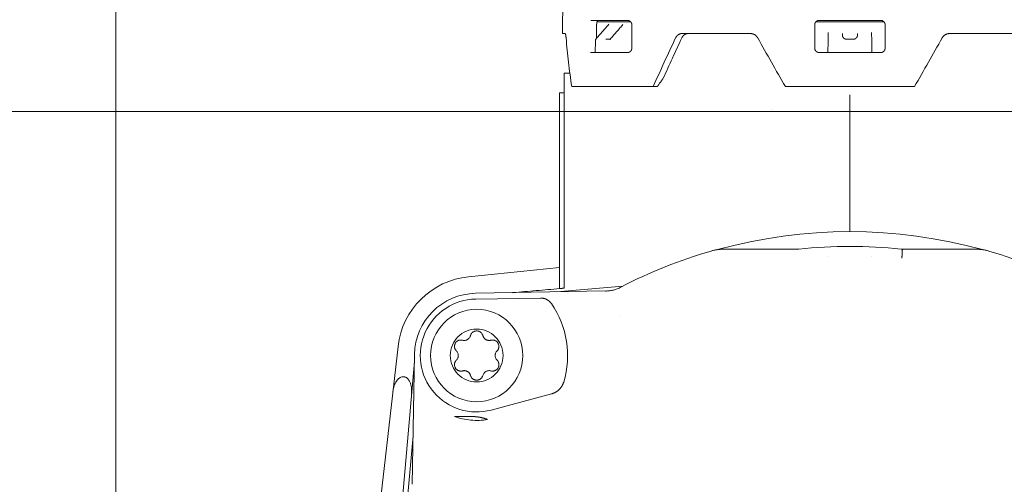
# Model space of a CAD drawing. Header units: millimetres. Extents: x -25606 to 96684, y -22894 to 47132.
# Tile 45 of 89: x 9448 to 9560, y 5816 to 5869. Entities that reach past the tile are written whole.
import ezdxf

# ---------------------------------------------------------------- set-up
doc = ezdxf.new("R2010")
doc.units = ezdxf.units.MM
doc.header["$LTSCALE"] = 50
doc.linetypes.add('A_CARA_16', pattern=[11.4, 6, -1.8, 0, -1.8, 0, -1.8])
for name, color, linetype, lineweight in [('AG_kanal', 8, 'G_POTR_626_PN', 13), ('CA_SRAFY', 9, 'Continuous', 13), ('CA_TG', 9, 'A_CARA_16', 13)]:
    doc.layers.add(name, color=color, linetype=linetype, lineweight=lineweight)
doc.linetypes.add('G_POTR_626_PN', pattern='A,0.5,-1,2,-6.5,[8,hpfmlin.shx,S=1,R=0,X=0,Y=0],-6.5,2,-1,0.5', length=20)

# ---------------------------------------------------------------- blocks, each defined once
blk = doc.blocks.new('tg')
h = blk.add_hatch()
h.set_pattern_fill('ANSI31', color=252, scale=254, angle=345, style=0)
h.set_pattern_definition([(30, (1065.013, 2161), (-15.87501, 27.4963), [])])
edge = h.paths.add_edge_path()
edge.add_spline(control_points=[(5561.44, 5261.52), (5560.77, 5261.63), (5560.1, 5261.75), (5559.44, 5261.88)], knot_values=[13.825662, 13.825662, 13.825662, 13.825662, 14.000098, 14.000098, 14.000098, 14.000098], degree=3, periodic=0)
edge.add_line((5559.44, 5261.88), (5559.44, 5261.88))
edge.add_line((5559.44, 5261.88), (5559.44, 5298.08))
edge.add_line((5559.44, 5298.08), (5561.44, 5298.08))
edge.add_line((5561.44, 5298.08), (5561.44, 5261.52))
edge.add_line((5561.44, 5261.52), (5561.44, 5261.52))
edge = h.paths.add_edge_path()
edge.add_line((4448.44, 4291.46), (4448.44, 4376.45))
edge.add_spline(control_points=[(4448.44, 4376.45), (4449.11, 4376.22), (4449.78, 4375.97), (4450.44, 4375.72)], knot_values=[10.864235, 10.864235, 10.864235, 10.864235, 11.074814, 11.074814, 11.074814, 11.074814], degree=3, periodic=0)
edge.add_line((4450.44, 4375.72), (4450.44, 4375.72))
edge.add_line((4450.44, 4375.72), (4450.44, 4292.04))
edge.add_spline(control_points=[(4450.44, 4292.04), (4450.27, 4291.99), (4450.09, 4291.94), (4449.43, 4291.74), (4448.94, 4291.6), (4448.44, 4291.46)], knot_values=[22.713594, 22.713594, 22.713594, 22.713594, 22.768373, 22.768373, 22.922016, 22.922016, 22.922016, 22.922016], degree=3, periodic=0)
edge = h.paths.add_edge_path()
edge.add_ellipse((5557.44, 4308.55), major_axis=(-3, 4), ratio=1, start_angle=270, end_angle=299.5519)
edge.add_line((5559.44, 4313.13), (5559.44, 4362.82))
edge.add_line((5559.44, 4362.82), (5559.44, 4362.82))
edge.add_spline(control_points=[(5559.44, 4362.82), (5559.83, 4362.95), (5560.22, 4363.08), (5560.89, 4363.27), (5561.16, 4363.35), (5561.44, 4363.43)], knot_values=[5.579232, 5.579232, 5.579232, 5.579232, 5.705995, 5.705995, 5.795124, 5.795124, 5.795124, 5.795124], degree=3, periodic=0)
edge.add_line((5561.44, 4363.43), (5561.44, 4311.55))
at = {"color": 252}
for p, q in [((5427.3, 4897.87), (5427.25, 4893.85)), ((5430.5, 4895.35), (5434.65, 4895.35)), ((5456.44, 4895.35), (5463.44, 4895.35)), ((5431.13, 4893.31), (5431.15, 4894.85)), ((5435.01, 4895.2), (5431.2, 4895.2)), ((5434.14, 4894.88), (5434.14, 4894.88)), ((5435.15, 4892.2), (5435.15, 4894.85)), ((5455.94, 4894.85), (5455.94, 4892.2)), ((5463.8, 4895.2), (5456.08, 4895.2)), ((5463.94, 4892.2), (5463.94, 4894.85)), ((5427.25, 4893.85), (5427.55, 4893.85)), ((5432.2, 4893.2), (5432.2, 4893.2)), ((5432.69, 4893.2), (5432.2, 4893.2)), ((5432.67, 4893.14), (5432.67, 4893.14)), ((5432.77, 4893.32), (5432.77, 4893.32)), ((5440.83, 4893.85), (5448.64, 4893.85)), ((5457.48, 4893.98), (5457.46, 4893)), ((5459.08, 4893.69), (5459.08, 4893.69)), ((5460.44, 4893.2), (5459.44, 4893.2)), ((5460.8, 4893.87), (5460.8, 4893.69)), ((5460.8, 4893.69), (5460.8, 4893.69)), ((5462.42, 4893), (5462.4, 4893.98)), ((5471.24, 4893.85), (5479.05, 4893.85)), ((5430.98, 4891.7), (5431.01, 4893)), ((5457.46, 4893), (5457.44, 4891.7)), ((5462.44, 4891.7), (5462.42, 4893)), ((5434.65, 4891.7), (5430.46, 4891.7)), ((5463.44, 4891.7), (5456.44, 4891.7)), ((5427.44, 4889.36), (5428.1, 4889.37)), ((5427.44, 4864.92), (5427.44, 4889.36)), ((5428.31, 4887.85), (5438.05, 4887.85)), ((5452.6, 4887.85), (5467.28, 4887.85)), ((5426.94, 4887.11), (5427.44, 4887.12)), ((5426.94, 4864.89), (5426.94, 4887.11)), ((5451.02, 4885.23), (5451.02, 4885.23)), ((5459.94, 4884.87), (5459.94, 4884.88)), ((5459.94, 4871.35), (5459.94, 4884.4)), ((5445.55, 4869.35), (5453.82, 4869.35)), ((5465.9, 4869.35), (5465.9, 4869.35)), ((5466.06, 4869.35), (5474.33, 4869.35)), ((5426.94, 4867.28), (5416.6, 4866.23)), ((5434.13, 4865.17), (5426.63, 4864.51)), ((5417.39, 4864.35), (5432.14, 4864.61)), ((5424.75, 4863.81), (5417.4, 4863.69)), ((5408.57, 4858.31), (5405.26, 4829.5)), ((5410.44, 4857.4), (5410.18, 4842.65)), ((5410.43, 4856.59), (5408.91, 4839.21)), ((5409.1, 4854.85), (5409.24, 4854.85)), ((5426.01, 4852.92), (5419.17, 4851.08)), ((5415, 4850.35), (5416.94, 4850.35)), ((5410.28, 4848.16), (5409.62, 4840.66))]:
    blk.add_line(p, q, dxfattribs=at)
for radius in [5.25, 3]:
    blk.add_circle((5417.51, 4857.28), radius, dxfattribs=at)
for centre, radius, start, end in [((5431.51, 4892.99), 0.5, 138.798, 178.6864), ((5433.15, 4892.99), 0.5, 138.7831, 162.0492), ((5459.58, 4893.7), 0.5, 265.3172, 269.9992), ((5460.3, 4893.7), 0.5, 270, 274.627), ((5459.94, 4814.85), 56.5, 74.5366, 105.4634), ((5459.94, 4814.85), 54.82, 83.9224, 96.0776), ((5459.94, 4814.85), 56.55, 106.212, 117.4034), ((5445.55, 4864.35), 5, 90, 106.2121), ((5453.82, 4872.35), 3, 270, 276.0776), ((5459.94, 4814.89), 53.71, 92.6145, 92.6146), ((5459.94, 4814.79), 53.81, 87.3854, 87.3855), ((5474.33, 4864.35), 5, 73.7879, 90), ((5459.94, 4814.85), 56.55, 62.5966, 73.788), ((5417.51, 4857.28), 9, 95.805, 173.4332), ((5417.51, 4857.28), 7.07, 91, 179), ((5432.07, 4868.6), 4, 270.9998, 297.4037), ((5417.51, 4857.28), 6.41, 91, 285), ((5417.51, 4857.28), 10.34, 343.0567, 34.7594), ((5459.75, 4815.19), 53.36, 119.0066203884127, 119.0066419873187), ((5417.51, 4859.34), 0.731, 15, 165), ((5415.72, 4858.31), 0.731, 75, 225), ((5416.1, 4859.72), 0.731, 255, 345), ((5418.93, 4859.72), 0.731, 195, 285), ((5419.31, 4858.31), 0.731, 315, 105), ((5414.69, 4857.28), 0.731, 315, 45), ((5420.34, 4857.28), 0.731, 135, 225), ((5415.72, 4856.24), 0.731, 135, 285), ((5419.31, 4856.24), 0.731, 255, 45), ((5416.1, 4854.83), 0.731, 15, 105), ((5418.93, 4854.83), 0.731, 75, 165), ((5417.51, 4855.21), 0.731, 195, 345), ((5417.51, 4857.28), 7.37, 250.0376, 279.6474)]:
    blk.add_arc(centre, radius, start, end, dxfattribs=at)
for centre, major_axis, ratio, start_param, end_param in [((5459.94, 4901.42), (0, 55.9), 0.583239, 1.715561, 1.815965), ((5459.42, 4901.42), (30.37, 55.52), 0.213624, 1.831897, 1.932301), ((5459.45, 4901.46), (29, 53), 0.213624, 1.83969, 1.92706), ((5460.46, 4901.42), (-30.37, 55.52), 0.213624, 1.599226, 1.69963), ((5459.42, 4901.42), (-30.37, -55.52), 0.213624, 1.441963, 1.542367), ((4458.49, 2958.05), (1012.93, 1964.27), 0.030912, 0.201675, 0.204228), ((5459.94, 4884.37), (0, 0.5), 0.00002, 4.764701, 6.230873), ((5465.98, 4870.85), (-3, 0.05), 0.499836, 1.552403, 1.606114), ((5486.79, 4870.36), (-173.92, -15.21), 0.00149, 1.186601, 1.219451), ((5411.9, 4873.37), (-1.45, -16.52), 0.017389, 0.158759, 0.158767), ((5408.97, 4853.02), (0.19, 1.83), 0.543326, 0.056275, 1.550006), ((5409.11, 4853.02), (-0.18, -1.83), 0.54351, 1.591589, 3.195288)]:
    blk.add_ellipse(centre, major_axis=major_axis, ratio=ratio, start_param=start_param, end_param=end_param, dxfattribs=at)
for points, knots in [([(4992.93, 4745.84), (4997.01, 4745.84), (4999, 4746.2), (5004.33, 4748.24), (5007.13, 4749.64), (5019.37, 4756.83), (5032.56, 4765.85), (5082.68, 4798.22), (5130.58, 4827.42), (5242.37, 4891.85), (5303.21, 4926.12), (5372.37, 4965.64), (5392.04, 4976.92), (5416.14, 4990.18), (5423.28, 4993.99), (5436.02, 5000.34), (5441.63, 5002.89), (5451.63, 5006.63), (5456.11, 5007.93), (5465.42, 5009.32), (5470.31, 5009.23), (5478.76, 5007.39), (5482.32, 5005.97), (5486.82, 5003.68), (5487.97, 5003.05), (5489.12, 5002.39)], [1, 1, 1, 1, 1.148821, 1.148821, 1.255648, 1.255648, 1.507157, 1.507157, 1.907157, 1.907157, 2.307157, 2.307157, 2.507157, 2.507157, 2.607157, 2.607157, 2.705367, 2.705367, 2.794757, 2.794757, 2.890784, 2.890784, 2.971439, 2.971439, 3, 3, 3, 3]), ([(4992.93, 4720.84), (5000.41, 4720.84), (5007.65, 4722.37), (5021.46, 4728.66), (5028.38, 4733.13), (5058.41, 4752.72), (5092.69, 4775.28), (5190.18, 4833.37), (5252.5, 4868.55), (5333.62, 4914.7), (5358.49, 4928.93), (5400.89, 4953.12), (5418.44, 4963.09), (5438.89, 4973.9), (5444.75, 4976.81), (5457.15, 4982.29), (5462.34, 4983.75), (5467.52, 4984.19), (5468.8, 4984.05), (5471.6, 4983.26), (5473.06, 4982.67), (5475.49, 4981.37), (5476.04, 4981.07), (5476.62, 4980.74)], [1, 1, 1, 1, 1.178713, 1.178713, 1.361279, 1.361279, 1.761279, 1.761279, 2.161279, 2.161279, 2.361279, 2.361279, 2.561279, 2.561279, 2.661279, 2.661279, 2.813576, 2.813576, 2.906423, 2.906423, 2.980207, 2.980207, 3, 3, 3, 3]), ([(5431.35, 4895.35), (5431.32, 4895.35), (5431.3, 4895.34), (5431.25, 4895.29), (5431.22, 4895.25), (5431.19, 4895.16), (5431.17, 4895.1), (5431.15, 4894.98), (5431.15, 4894.91), (5431.15, 4894.85), (5431.15, 4894.85), (5431.15, 4894.85), (5431.15, 4894.85)], [0.2268076, 0.2268076, 0.2268076, 0.2268076, 0.24571391, 0.24571391, 0.26467933, 0.26467933, 0.28350048, 0.28350048, 0.30232163, 0.30232163, 0.30232163, 0.30238875, 0.30238875, 0.30238875, 0.30238875]), ([(5435.15, 4894.85), (5435.15, 4894.88), (5435.15, 4894.9), (5435.14, 4894.93), (5435.14, 4894.96), (5435.13, 4894.98), (5435.12, 4895.01), (5435.11, 4895.04), (5435.1, 4895.06), (5435.09, 4895.09), (5435.08, 4895.11), (5435.06, 4895.14), (5435.04, 4895.16), (5435.02, 4895.18), (5435, 4895.2), (5434.98, 4895.22), (5434.96, 4895.24), (5434.94, 4895.26), (5434.91, 4895.27), (5434.89, 4895.29), (5434.86, 4895.3), (5434.84, 4895.31), (5434.81, 4895.33), (5434.78, 4895.33), (5434.75, 4895.34), (5434.72, 4895.35), (5434.68, 4895.35), (5434.65, 4895.35)], [0, 0, 0, 0, 0.111111, 0.111111, 0.111111, 0.222222, 0.222222, 0.222222, 0.333333, 0.333333, 0.333333, 0.444444, 0.444444, 0.444444, 0.555556, 0.555556, 0.555556, 0.666667, 0.666667, 0.666667, 0.777778, 0.777778, 0.777778, 0.888889, 0.888889, 0.888889, 1, 1, 1, 1]), ([(5456.44, 4895.35), (5456.41, 4895.35), (5456.38, 4895.35), (5456.35, 4895.34), (5456.32, 4895.34), (5456.29, 4895.33), (5456.26, 4895.32), (5456.23, 4895.31), (5456.2, 4895.29), (5456.18, 4895.27), (5456.15, 4895.26), (5456.13, 4895.24), (5456.1, 4895.22), (5456.08, 4895.2), (5456.06, 4895.18), (5456.05, 4895.16), (5456.03, 4895.13), (5456.01, 4895.11), (5456, 4895.09), (5455.99, 4895.07), (5455.98, 4895.05), (5455.97, 4895.02), (5455.96, 4895), (5455.96, 4894.98), (5455.95, 4894.96), (5455.95, 4894.94), (5455.95, 4894.92), (5455.94, 4894.9), (5455.94, 4894.89), (5455.94, 4894.87), (5455.94, 4894.85)], [0, 0, 0, 0, 0.1, 0.1, 0.1, 0.2, 0.2, 0.2, 0.3, 0.3, 0.3, 0.4, 0.4, 0.4, 0.5, 0.5, 0.5, 0.6, 0.6, 0.6, 0.7, 0.7, 0.7, 0.8, 0.8, 0.8, 0.9, 0.9, 0.9, 1, 1, 1, 1]), ([(5463.94, 4894.85), (5463.94, 4894.87), (5463.94, 4894.88), (5463.94, 4894.9), (5463.94, 4894.92), (5463.93, 4894.94), (5463.93, 4894.96), (5463.92, 4894.98), (5463.92, 4895), (5463.91, 4895.02), (5463.9, 4895.04), (5463.89, 4895.07), (5463.88, 4895.09), (5463.87, 4895.11), (5463.85, 4895.13), (5463.84, 4895.15), (5463.82, 4895.18), (5463.8, 4895.2), (5463.78, 4895.22), (5463.76, 4895.24), (5463.73, 4895.26), (5463.71, 4895.27), (5463.68, 4895.29), (5463.65, 4895.3), (5463.62, 4895.32), (5463.59, 4895.33), (5463.56, 4895.34), (5463.53, 4895.34), (5463.5, 4895.35), (5463.47, 4895.35), (5463.44, 4895.35)], [0, 0, 0, 0, 0.1, 0.1, 0.1, 0.2, 0.2, 0.2, 0.3, 0.3, 0.3, 0.4, 0.4, 0.4, 0.5, 0.5, 0.5, 0.6, 0.6, 0.6, 0.7, 0.7, 0.7, 0.8, 0.8, 0.8, 0.9, 0.9, 0.9, 1, 1, 1, 1]), ([(5427.56, 4893.85), (5427.58, 4893.84), (5427.59, 4893.82), (5427.63, 4893.72), (5427.64, 4893.65), (5427.66, 4893.5), (5427.67, 4893.43), (5427.68, 4893.35)], [0.15883521, 0.15883521, 0.15883521, 0.15883521, 0.18935048, 0.18935048, 0.22742869, 0.22742869, 0.25236117, 0.25236117, 0.25236117, 0.25236117]), ([(5440.12, 4893.35), (5440.16, 4893.43), (5440.2, 4893.5), (5440.32, 4893.65), (5440.42, 4893.72), (5440.62, 4893.83), (5440.73, 4893.85), (5440.83, 4893.85)], [-0.2523612, -0.2523612, -0.2523612, -0.2523612, -0.2274287, -0.2274287, -0.1893505, -0.1893505, -0.1514153, -0.1514153, -0.1514153, -0.1514153]), ([(5441.53, 4893.85), (5441.43, 4893.85), (5441.32, 4893.83), (5441.12, 4893.72), (5441.03, 4893.65), (5440.91, 4893.5), (5440.86, 4893.43), (5440.83, 4893.35)], [0.1514795, 0.1514795, 0.1514795, 0.1514795, 0.1894495, 0.1894495, 0.2275694, 0.2275694, 0.2524986, 0.2524986, 0.2524986, 0.2524986]), ([(5448.64, 4893.85), (5448.76, 4893.85), (5448.89, 4893.83), (5449.12, 4893.72), (5449.23, 4893.65), (5449.37, 4893.5), (5449.42, 4893.43), (5449.47, 4893.35)], [-0.1512805, -0.1512805, -0.1512805, -0.1512805, -0.1133453, -0.1133453, -0.0752671, -0.0752671, -0.0503346, -0.0503346, -0.0503346, -0.0503346]), ([(5459.08, 4893.69), (5459.08, 4893.72), (5459.08, 4893.75), (5459.08, 4893.78), (5459.08, 4893.81), (5459.08, 4893.84), (5459.08, 4893.87)], [0.0000489, 0.0000489, 0.0000489, 0.0000489, 0.5, 0.5, 0.5, 0.9999603, 0.9999603, 0.9999603, 0.9999603]), ([(5459.08, 4893.69), (5459.08, 4893.64), (5459.09, 4893.58), (5459.13, 4893.48), (5459.15, 4893.43), (5459.22, 4893.35), (5459.26, 4893.31), (5459.35, 4893.25), (5459.4, 4893.23), (5459.48, 4893.21), (5459.51, 4893.2), (5459.54, 4893.2)], [0, 0, 0, 0, 0.01614798, 0.01614798, 0.03207198, 0.03207198, 0.04800406, 0.04800406, 0.06393595, 0.06393595, 0.07328827, 0.07328827, 0.07328827, 0.07328827]), ([(5460.34, 4893.2), (5460.39, 4893.21), (5460.45, 4893.22), (5460.55, 4893.26), (5460.59, 4893.29), (5460.67, 4893.36), (5460.71, 4893.4), (5460.76, 4893.49), (5460.78, 4893.54), (5460.8, 4893.63), (5460.8, 4893.66), (5460.8, 4893.69)], [0, 0, 0, 0, 0.01604883, 0.01604883, 0.03196471, 0.03196471, 0.04789723, 0.04789723, 0.06382907, 0.06382907, 0.07333699, 0.07333699, 0.07333699, 0.07333699]), ([(5470.42, 4893.35), (5470.46, 4893.43), (5470.51, 4893.5), (5470.65, 4893.65), (5470.76, 4893.72), (5470.99, 4893.83), (5471.12, 4893.85), (5471.24, 4893.85)], [-0.5552273, -0.5552273, -0.5552273, -0.5552273, -0.5302948, -0.5302948, -0.4922166, -0.4922166, -0.4542815, -0.4542815, -0.4542815, -0.4542815]), ([(5434.65, 4891.7), (5434.68, 4891.7), (5434.72, 4891.7), (5434.75, 4891.71), (5434.78, 4891.72), (5434.81, 4891.72), (5434.84, 4891.74), (5434.86, 4891.75), (5434.89, 4891.76), (5434.91, 4891.78), (5434.94, 4891.79), (5434.96, 4891.81), (5434.98, 4891.83), (5435, 4891.85), (5435.02, 4891.87), (5435.04, 4891.89), (5435.06, 4891.91), (5435.08, 4891.94), (5435.09, 4891.96), (5435.1, 4891.98), (5435.11, 4892.01), (5435.12, 4892.03), (5435.12, 4892.03), (5435.12, 4892.04), (5435.12, 4892.04), (5435.13, 4892.07), (5435.14, 4892.09), (5435.14, 4892.12), (5435.15, 4892.15), (5435.15, 4892.17), (5435.15, 4892.2)], [0, 0, 0, 0, 0.1111111, 0.1111111, 0.1111111, 0.2222222, 0.2222222, 0.2222222, 0.3333333, 0.3333333, 0.3333333, 0.4444444, 0.4444444, 0.4444444, 0.5555556, 0.5555556, 0.5555556, 0.6666667, 0.6666667, 0.6666667, 0.7666667, 0.7666667, 0.7666667, 0.7777778, 0.7777778, 0.7777778, 0.8888889, 0.8888889, 0.8888889, 1, 1, 1, 1]), ([(5455.94, 4892.2), (5455.94, 4892.18), (5455.94, 4892.16), (5455.94, 4892.15), (5455.95, 4892.13), (5455.95, 4892.11), (5455.95, 4892.09), (5455.96, 4892.07), (5455.96, 4892.05), (5455.97, 4892.02), (5455.98, 4892), (5455.99, 4891.98), (5456, 4891.96), (5456.01, 4891.94), (5456.03, 4891.91), (5456.05, 4891.89), (5456.06, 4891.87), (5456.08, 4891.85), (5456.1, 4891.83), (5456.13, 4891.81), (5456.15, 4891.79), (5456.18, 4891.77), (5456.2, 4891.76), (5456.23, 4891.74), (5456.26, 4891.73), (5456.29, 4891.72), (5456.32, 4891.71), (5456.35, 4891.71), (5456.38, 4891.7), (5456.41, 4891.7), (5456.44, 4891.7)], [0, 0, 0, 0, 0.1, 0.1, 0.1, 0.2, 0.2, 0.2, 0.3, 0.3, 0.3, 0.4, 0.4, 0.4, 0.5, 0.5, 0.5, 0.6, 0.6, 0.6, 0.7, 0.7, 0.7, 0.8, 0.8, 0.8, 0.9, 0.9, 0.9, 1, 1, 1, 1]), ([(5463.44, 4891.7), (5463.47, 4891.7), (5463.5, 4891.7), (5463.53, 4891.71), (5463.56, 4891.71), (5463.59, 4891.72), (5463.62, 4891.73), (5463.65, 4891.74), (5463.68, 4891.76), (5463.7, 4891.77), (5463.73, 4891.79), (5463.75, 4891.81), (5463.78, 4891.83), (5463.8, 4891.85), (5463.82, 4891.87), (5463.83, 4891.89), (5463.85, 4891.91), (5463.87, 4891.94), (5463.88, 4891.96), (5463.89, 4891.98), (5463.9, 4892), (5463.91, 4892.02), (5463.92, 4892.04), (5463.92, 4892.07), (5463.93, 4892.09), (5463.93, 4892.11), (5463.94, 4892.13), (5463.94, 4892.15), (5463.94, 4892.16), (5463.94, 4892.18), (5463.94, 4892.2)], [0, 0, 0, 0, 0.1, 0.1, 0.1, 0.2, 0.2, 0.2, 0.3, 0.3, 0.3, 0.4, 0.4, 0.4, 0.5, 0.5, 0.5, 0.6, 0.6, 0.6, 0.7, 0.7, 0.7, 0.8, 0.8, 0.8, 0.9, 0.9, 0.9, 1, 1, 1, 1]), ([(5459.94, 4884.88), (5459.94, 4884.89), (5459.94, 4884.91), (5459.94, 4884.95), (5459.94, 4884.99), (5459.94, 4885.04), (5459.94, 4885.11), (5459.94, 4885.18), (5459.94, 4885.27), (5459.94, 4885.36), (5459.94, 4885.46), (5459.94, 4885.56), (5459.94, 4885.68), (5459.94, 4885.8), (5459.94, 4885.93), (5459.94, 4886.06), (5459.94, 4886.19), (5459.94, 4886.33), (5459.94, 4886.48), (5459.94, 4886.62), (5459.94, 4886.77), (5459.94, 4886.91)], [0, 0, 0, 0, 0.1428571, 0.1428571, 0.1428571, 0.2857143, 0.2857143, 0.2857143, 0.4285714, 0.4285714, 0.4285714, 0.5714286, 0.5714286, 0.5714286, 0.7142857, 0.7142857, 0.7142857, 0.8571429, 0.8571429, 0.8571429, 0.9999618, 0.9999618, 0.9999618, 0.9999618]), ([(5465.9, 4869.35), (5465.89, 4869.35), (5465.89, 4869.35), (5465.86, 4869.36), (5465.84, 4869.36), (5465.79, 4869.36), (5465.77, 4869.36), (5465.75, 4869.37)], [-1.28348007, -1.28348007, -1.28348007, -1.28348007, -1.28098959, -1.28098959, -1.27367354, -1.27367354, -1.26652117, -1.26652117, -1.26652117, -1.26652117]), ([(5465.9, 4869.35), (5465.9, 4869.35), (5465.9, 4869.33), (5465.9, 4869.29), (5465.9, 4869.26), (5465.89, 4869.22), (5465.89, 4869.16), (5465.89, 4869.16), (5465.89, 4869.15), (5465.89, 4869.15), (5465.89, 4869.08), (5465.88, 4869.01), (5465.88, 4868.93), (5465.87, 4868.84), (5465.87, 4868.75), (5465.86, 4868.65), (5465.86, 4868.55), (5465.85, 4868.45), (5465.85, 4868.35)], [0, 0, 0, 0, 0.2, 0.2, 0.2, 0.38, 0.38, 0.38, 0.4, 0.4, 0.4, 0.6, 0.6, 0.6, 0.8, 0.8, 0.8, 1, 1, 1, 1]), ([(5427.44, 4864.94), (5427.44, 4864.94), (5427.43, 4864.93), (5427.37, 4864.93), (5427.33, 4864.92), (5427.24, 4864.91), (5427.18, 4864.91), (5427.07, 4864.9), (5427.01, 4864.89), (5426.95, 4864.89)], [0.24409515, 0.24409515, 0.24409515, 0.24409515, 0.26674595, 0.26674595, 0.28709204, 0.28709204, 0.3056443, 0.3056443, 0.32245414, 0.32245414, 0.32245414, 0.32245414]), ([(5424.75, 4863.81), (5424.87, 4863.82), (5424.99, 4863.8), (5425.23, 4863.75), (5425.35, 4863.71), (5425.57, 4863.59), (5425.67, 4863.52), (5425.86, 4863.36), (5425.94, 4863.27), (5426.01, 4863.17)], [0.000001, 0.000001, 0.000001, 0.000001, 0.0362646, 0.0362646, 0.073653, 0.073653, 0.1110568, 0.1110568, 0.1473352, 0.1473352, 0.1473352, 0.1473352]), ([(5427.4, 4854.26), (5427.35, 4854.11), (5427.29, 4853.95), (5427.11, 4853.66), (5427, 4853.53), (5426.76, 4853.29), (5426.62, 4853.19), (5426.32, 4853.02), (5426.17, 4852.96), (5426.01, 4852.92)], [0.000001, 0.000001, 0.000001, 0.000001, 0.0498692, 0.0498692, 0.1014069, 0.1014069, 0.1529418, 0.1529418, 0.2028073, 0.2028073, 0.2028073, 0.2028073]), ([(5417.71, 4850.29), (5417.7, 4850.29), (5417.68, 4850.29), (5417.67, 4850.3), (5417.66, 4850.3), (5417.65, 4850.3), (5417.64, 4850.3), (5417.63, 4850.3), (5417.62, 4850.3), (5417.61, 4850.31), (5417.6, 4850.31), (5417.59, 4850.31), (5417.58, 4850.31), (5417.56, 4850.31), (5417.55, 4850.31), (5417.54, 4850.31), (5417.53, 4850.31), (5417.52, 4850.32), (5417.51, 4850.32), (5417.5, 4850.32), (5417.49, 4850.32), (5417.48, 4850.32), (5417.47, 4850.32), (5417.46, 4850.32), (5417.44, 4850.32), (5417.43, 4850.33), (5417.42, 4850.33), (5417.41, 4850.33), (5417.4, 4850.33), (5417.39, 4850.33), (5417.37, 4850.33), (5417.36, 4850.33), (5417.35, 4850.33), (5417.34, 4850.33), (5417.32, 4850.34), (5417.31, 4850.34), (5417.29, 4850.34), (5417.28, 4850.34), (5417.26, 4850.34), (5417.25, 4850.34), (5417.23, 4850.34), (5417.21, 4850.34), (5417.2, 4850.34), (5417.18, 4850.34), (5417.16, 4850.35), (5417.15, 4850.35), (5417.13, 4850.35), (5417.11, 4850.35), (5417.1, 4850.35), (5417.08, 4850.35), (5417.07, 4850.35), (5417.05, 4850.35), (5417.04, 4850.35), (5417.03, 4850.35), (5417.01, 4850.35), (5417, 4850.35), (5416.99, 4850.35), (5416.98, 4850.35), (5416.96, 4850.35), (5416.95, 4850.35), (5416.94, 4850.35)], [0, 0, 0, 0, 0.05, 0.05, 0.05, 0.1, 0.1, 0.1, 0.15, 0.15, 0.15, 0.2, 0.2, 0.2, 0.25, 0.25, 0.25, 0.3, 0.3, 0.3, 0.35, 0.35, 0.35, 0.4, 0.4, 0.4, 0.45, 0.45, 0.45, 0.5, 0.5, 0.5, 0.55, 0.55, 0.55, 0.6, 0.6, 0.6, 0.65, 0.65, 0.65, 0.7, 0.7, 0.7, 0.75, 0.75, 0.75, 0.8, 0.8, 0.8, 0.85, 0.85, 0.85, 0.9, 0.9, 0.9, 0.95, 0.95, 0.95, 1, 1, 1, 1]), ([(5417.71, 4850.29), (5417.71, 4850.29), (5417.73, 4850.29), (5417.76, 4850.28), (5417.8, 4850.28), (5417.96, 4850.25), (5418.1, 4850.22), (5418.39, 4850.14), (5418.56, 4850.08), (5418.75, 4850.01)], [0.6702048, 0.6702048, 0.6702048, 0.6702048, 0.6986308, 0.6986308, 0.7406835, 0.7406835, 0.8154998, 0.8154998, 0.877614, 0.877614, 0.877614, 0.877614])]:
    blk.add_open_spline(points, degree=3, knots=knots, dxfattribs=at)
for points in [[(5431.14, 4893.32), (5431.6, 4893.85), (5432.07, 4894.38), (5432.54, 4894.92)], [(5432.54, 4894.92), (5432.54, 4894.92), (5432.54, 4894.92), (5432.54, 4894.92)], [(5432.77, 4893.32), (5433.23, 4893.84), (5433.68, 4894.36), (5434.14, 4894.88)], [(5427.55, 4893.85), (5427.56, 4893.85), (5427.56, 4893.85), (5427.56, 4893.85)]]:
    blk.add_open_spline(points, degree=3, dxfattribs=at)

msp = doc.modelspace()

# ---------------------------------------------------------------- linework, layer by layer
at = {"layer": 'AG_kanal', "ltscale": 0.7}
msp.add_lwpolyline([(3421.41, 6146.16), (3587.62, 5858.28), (11756.86, 5858.28)], dxfattribs=at)
at = {"layer": 'CA_SRAFY'}
msp.add_lwpolyline([(9458.76, 8958.28), (4208.76, 8958.28), (4208.76, 958.28), (9458.76, 958.28), (9458.76, 8958.28)], dxfattribs=at)

# ---------------------------------------------------------------- block references
at = {"layer": 'CA_TG'}
msp.add_blockref('tg', (4082.27, 973.28), dxfattribs=at)

doc.saveas('drawing.dxf')
